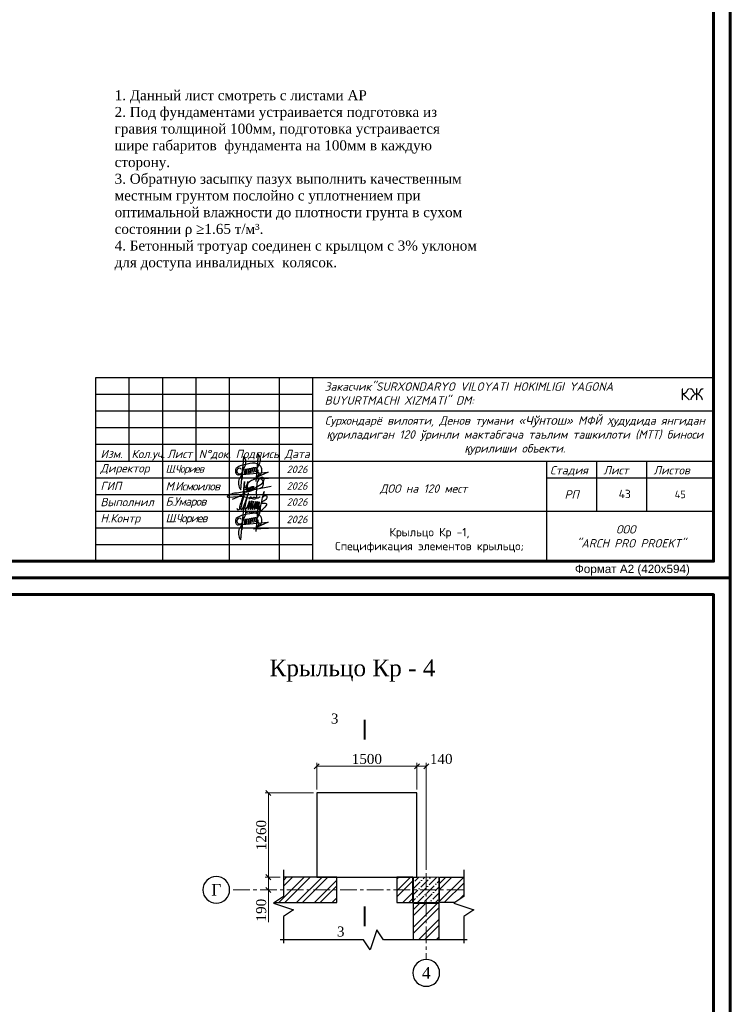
# Model space of a CAD drawing. Header units: millimetres. Extents: x 2063114 to 14983986, y -126020516 to 213791.
# Tile 29 of 256: x 2358509 to 2379792, y -1717764 to -1688291. Entities that reach past the tile are written whole.
import ezdxf
from ezdxf.enums import TextEntityAlignment as Align

# ---------------------------------------------------------------- set-up
doc = ezdxf.new("R2010")
doc.units = ezdxf.units.MM
doc.linetypes.add('CENTERX2', pattern=[4, 2.5, -0.5, 0.5, -0.5])
doc.layers.get('Defpoints').update_dxf_attribs({"color": 6, "lineweight": 35})
doc.layers.add('000000000', color=7, linetype='Continuous')
doc.layers.add('_print', color=6, linetype='Continuous', lineweight=60, plot=False)
for name, color, linetype, lineweight in [('KOLONNNA', 1, 'Continuous', 50), ('АСО-оси', 24, 'CENTERX2', 20), ('выноски', 250, 'Continuous', 30), ('план', 7, 'Continuous', 20)]:
    doc.layers.add(name, color=color, linetype=linetype, lineweight=lineweight)
doc.styles.add('GOST 2.304', font='isocpeur.ttf', dxfattribs={"oblique": 15})
doc.styles.add('PDF ISOCPEUR', font='isocpeur.ttf')
doc.styles.add('RUSS', font='russ', dxfattribs={"width": 0.75})
doc.styles.get("Standard").update_dxf_attribs({"font": 'arial.ttf'})
doc.styles.add('TIMES', font='times.ttf')
doc.styles.add('Times New Roman', font='times.ttf')
doc.styles.add('V@ler@Live', font='isocpeui.ttf')
doc.dimstyles.new('Миржалол100', dxfattribs={"dimtxt": 300, "dimasz": 150, "dimexe": 100, "dimexo": 100, "dimgap": 63, "dimtad": 1, "dimdec": 0, "dimtxsty": 'Times New Roman', "dimblk": 'OBLIQUE', "dimcen": 100, "dimclrd": 256, "dimclre": 256, "dimclrt": 256, "dimadec": 0, "dimazin": 0, "dimtfac": 1, "dimtdec": 0, "dimtmove": 1, "dimatfit": 3, "dimfxl": 800, "dimlwd": 13, "dimlwe": 13, "dimarcsym": 0})

# ---------------------------------------------------------------- blocks, each defined once
blk = doc.blocks.new('MARK-POM')
at = {"linetype": 'Continuous'}
blk.add_circle((0, 0), 4, dxfattribs=at)
at = {"linetype": 'Continuous', "style": 'RUSS', "width": 0.75}
blk.add_attdef('ЌЋЊ…ђ', text='', height=3.5, dxfattribs=at).set_placement((0, 0), align=Align.MIDDLE)
blk = doc.blocks.new('_Oblique')
at = {"color": 0, "linetype": 'ByBlock', "lineweight": -2}
blk.add_line((-0.5, -0.5), (0.5, 0.5), dxfattribs=at)
blk = doc.blocks.new('*D1289')
at = {"linetype": 'Continuous', "lineweight": 13, "ltscale": 300, "transparency": 16777216}
for p, q in [((2367407, -1711338), (2367407, -1710538)), ((2370407, -1711338), (2370407, -1710538)), ((2370407, -1710638), (2367407, -1710638))]:
    blk.add_line(p, q, dxfattribs=at)
at = {"layer": 'Defpoints', "color": 0, "lineweight": 30, "ltscale": 300, "transparency": 16777216}
for p in [(2367407, -1710638), (2367407, -1711438), (2370407, -1711438)]:
    blk.add_point(p, dxfattribs=at)
at = {"lineweight": 13, "ltscale": 300, "transparency": 16777216, "xscale": 150, "yscale": 150, "zscale": 150, "rotation": 180}
blk.add_blockref('_Oblique', (2367407, -1710638), dxfattribs=at)
at = {"lineweight": 13, "ltscale": 300, "transparency": 16777216, "xscale": 150, "yscale": 150, "zscale": 150}
blk.add_blockref('_Oblique', (2370407, -1710638), dxfattribs=at)
at = {"ltscale": 300, "transparency": 16777216, "insert": (2368907, -1710422), "char_height": 300, "attachment_point": 5, "style": 'Times New Roman'}
blk.add_mtext('1500', dxfattribs=at)
blk = doc.blocks.new('*D1244')
at = {"linetype": 'Continuous', "lineweight": 13, "ltscale": 300, "transparency": 16777216}
for p, q in [((2370407, -1711338), (2370407, -1710538)), ((2370687, -1713738), (2370687, -1710538)), ((2370407, -1710638), (2370687, -1710638))]:
    blk.add_line(p, q, dxfattribs=at)
at = {"layer": 'Defpoints', "color": 0, "lineweight": 30, "ltscale": 300, "transparency": 16777216}
for p in [(2370687, -1710638), (2370407, -1711438), (2370687, -1713838)]:
    blk.add_point(p, dxfattribs=at)
at = {"lineweight": 13, "ltscale": 300, "transparency": 16777216, "xscale": 150, "yscale": 150, "zscale": 150, "rotation": 180}
blk.add_blockref('_Oblique', (2370407, -1710638), dxfattribs=at)
at = {"lineweight": 13, "ltscale": 300, "transparency": 16777216, "xscale": 150, "yscale": 150, "zscale": 150}
blk.add_blockref('_Oblique', (2370687, -1710638), dxfattribs=at)
at = {"ltscale": 300, "transparency": 16777216, "insert": (2371133, -1710422), "char_height": 300, "attachment_point": 5, "style": 'Times New Roman'}
blk.add_mtext('140', dxfattribs=at)
blk = doc.blocks.new('*D1245')
at = {"linetype": 'Continuous', "lineweight": 13, "ltscale": 300, "transparency": 16777216}
for p, q in [((2367307, -1711438), (2365859, -1711438)), ((2365959, -1711438), (2365959, -1713958)), ((2366307, -1713958), (2365859, -1713958))]:
    blk.add_line(p, q, dxfattribs=at)
at = {"layer": 'Defpoints', "color": 0, "lineweight": 30, "ltscale": 300, "transparency": 16777216}
for p in [(2367407, -1711438), (2365959, -1713958), (2366407, -1713958)]:
    blk.add_point(p, dxfattribs=at)
at = {"lineweight": 13, "ltscale": 300, "transparency": 16777216, "xscale": 150, "yscale": 150, "zscale": 150}
for p, rotation in [((2365959, -1711438), 90), ((2365959, -1713958), 270)]:
    blk.add_blockref('_Oblique', p, dxfattribs=dict(at, rotation=rotation))
at = {"ltscale": 300, "transparency": 16777216, "insert": (2365744, -1712698), "char_height": 300, "attachment_point": 5, "rotation": 90, "style": 'Times New Roman'}
blk.add_mtext('1260', dxfattribs=at)
blk = doc.blocks.new('*D1246')
at = {"linetype": 'Continuous', "lineweight": 13, "ltscale": 300, "transparency": 16777216}
for p, q in [((2366307, -1713958), (2365859, -1713958)), ((2365959, -1713958), (2365959, -1714338)), ((2365959, -1715307), (2365959, -1714338))]:
    blk.add_line(p, q, dxfattribs=at)
at = {"layer": 'Defpoints', "color": 0, "lineweight": 30, "ltscale": 300, "transparency": 16777216}
for p in [(2366407, -1713958), (2365959, -1714338), (2365959, -1714338)]:
    blk.add_point(p, dxfattribs=at)
at = {"lineweight": 13, "ltscale": 300, "transparency": 16777216, "xscale": 150, "yscale": 150, "zscale": 150}
for p, rotation in [((2365959, -1713958), 90), ((2365959, -1714338), 270)]:
    blk.add_blockref('_Oblique', p, dxfattribs=dict(at, rotation=rotation))
at = {"ltscale": 300, "transparency": 16777216, "insert": (2365743, -1714946), "char_height": 300, "attachment_point": 5, "rotation": 90, "style": 'Times New Roman'}
blk.add_mtext('190', dxfattribs=at)
blk = doc.blocks.new('*U1590')
at = {"color": 0, "ltscale": 25}
blk.add_lwpolyline([(-59400, 42000), (0, 42000), (0, 0), (-59400, 0)], close=True, dxfattribs=at)
at = {"color": 0, "lineweight": 60, "ltscale": 25}
blk.add_lwpolyline([(-57400, 41500), (-500, 41500), (-500, 500), (-57400, 500)], close=True, dxfattribs=at)
at = {"color": 0, "insert": (-2932, 396), "char_height": 250, "width": 4526.16, "attachment_point": 2}
blk.add_mtext('Формат А2 (420х594)', dxfattribs=at)
blk = doc.blocks.new('A$Ceb54b23e')
at = {"color": 5, "lineweight": 30, "ltscale": 0.1}
for p, q in [((-12.57, -11.1), (7.26, -9.39)), ((7.26, -9.39), (-2.6, -13.87)), ((-2.6, -13.87), (7.49, -13.43))]:
    blk.add_line(p, q, dxfattribs=at)
at = {"color": 5, "lineweight": 30, "ltscale": 0.1, "flags": 128}
for points in [[(-10.2, -9.67), (-8.52, -5.97, 0.342251), (-9.14, 1.03), (-10.34, -14.39)], [(-1.14, -9.14), (1.12, -4.18, 0.342251), (0.5, 2.82), (-0.93, -15.6)], [(-9.81, -10.51), (-11.91, -13.54, 0.28279), (-11, -21.19), (-9.61, -5.79)], [(-3.64, -9.64), (-3.19, -6.88, -0.681159), (-1.98, -6.62), (-2.37, -9.26)], [(-2.41, -9.53), (-1.96, -6.76, -0.681159), (-0.75, -6.5), (-1.14, -9.14)], [(-9.81, -10.51), (-9.44, -8.24, -0.681159), (-8.23, -7.98), (-8.62, -10.62)], [(-8.62, -10.63), (-8.17, -7.86, -0.681159), (-6.97, -7.6), (-7.35, -10.24)], [(-7.4, -10.51), (-6.95, -7.75, -0.681159), (-5.74, -7.48), (-6.13, -10.13)], [(-6.15, -10.27), (-5.7, -7.5, -0.681159), (-4.49, -7.24), (-4.88, -9.88)], [(-4.9, -10.02), (-4.45, -7.25, -0.681159), (-3.25, -6.99), (-3.63, -9.64)]]:
    blk.add_lwpolyline(points, format="xyb", dxfattribs=at)
at = {"color": 5, "lineweight": 30, "ltscale": 0.1}
for centre, radius, start, end in [((-6.97, -15.76), 11.45, 107.92907, 128.55015), ((4.48, -62.51), 59.56, 97.39589, 104.56598), ((-2.27, -9.29), 5.91, 38.72853, 98.93361), ((-1.42, -8.11), 4.53, 347.3913, 33.89819), ((-11.53, -8.6), 3.14, 145.20054, 214.39775), ((-12.85, -9.67), 1.46, 208.97145, 280.81106), ((-11.81, -8.63), 1.91, 91.31881, 327.17595), ((-11.74, -7.9), 1.19, 28.74852, 95.44504), ((0.01, -8.8), 3.01, 257.73222, 354.12117), ((-0.18, -10.53), 1.3, 249.35584, 101.75822), ((-0.31, -8.48), 0.874, 261.08847, 90.02558)]:
    blk.add_arc(centre, radius, start, end, dxfattribs=at)
blk = doc.blocks.new('0651961')
at = {"color": 5, "lineweight": 30, "ltscale": 5}
for points in [[(5137317, -541320, 0.271575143), (5382614, -248941, 0.271575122), (5247219, 107884, 0.163915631), (4609277, 40182, 0.081414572), (4339755, -141506, 0.081414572), (4142343, -399733, 0.548265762), (4316023, -672030, 0.017700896), (4712274, -564290), (5289922, -193920, 0.255039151), (5420947, 170315, 0.238092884), (5234407, 214137, 0.253493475), (4912304, -193484), (4857022, -909949, -0.067784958), (4891110, -1058859, -0.066120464), (4884797, -1207770, -0.258807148), (4704209, -1307956, -0.042146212), (4668516, -1304942), (3851592, -1120468), (2972301, -1180746, -0.190988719), (2886198, -1173851, -0.190988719), (2828209, -1109833, -0.085970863), (3157608, -918703, -0.085970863), (3532102, -849502), (5902229, -394466)], [(3206207, -1307066), (3867804, -1032897, 0.281152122), (3971617, -862869), (4043335, -58764), (3989253, -665135), (4215347, -579925), (4274470, -57353), (4189082, -812073)]]:
    blk.add_lwpolyline(points, format="xyb", dxfattribs=at)
for points in [[(4222872, -513416), (4189082, -812073), (4309366, -773304), (4343156, -474647)], [(4343156, -474647), (4309366, -773304), (4429650, -734535), (4463439, -435878)], [(4463439, -435878), (4429650, -734535), (4549933, -695766), (4583723, -397109)], [(4583723, -397109), (4549933, -695766), (4670217, -656997), (4700833, -397440)]]:
    blk.add_lwpolyline(points, dxfattribs=at)
blk = doc.blocks.new('A$Cb977a79e')
at = {"color": 5, "lineweight": 30}
blk.add_open_spline([(548, 429), (550, 418), (553, 396), (564, 386), (626, 392), (622, 434), (622, 479), (756, 865), (734, 788), (778, 927), (614, 357), (673, 405), (701, 400), (861, 828), (836, 827), (737, 402), (763, 392), (806, 405), (896, 676), (874, 574), (827, 388), (858, 386), (956, 684), (927, 558), (885, 387), (915, 386), (1002, 672), (972, 547), (933, 386), (970, 387), (1059, 660), (1027, 538), (996, 387), (1026, 387), (1102, 661), (1078, 532), (1060, 451), (1065, 379), (1062, 539), (1106, 661), (1046, 399), (1086, 399), (1148, 656), (1126, 536), (1112, 402), (1114, 395), (1144, 650), (1127, 544), (1104, 380), (1143, 413), (1160, 420), (1127, 264), (1135, 291), (1269, 919), (1263, 846), (1236, 770), (1216, 677), (1243, 753), (1339, 783), (1342, 676), (1241, 606), (1144, 555), (1313, 575), (1358, 512), (1212, 380), (1139, 314)], degree=3, knots=[0, 0, 0, 0, 1, 2, 3, 4, 5, 6, 7, 7.047701, 8, 9, 10, 11, 11.055697, 12, 13, 14, 15, 16, 17, 18, 19, 20, 21, 22, 23, 24, 25, 26, 27, 28, 29, 30, 31, 32, 33, 34, 35, 36, 37, 38, 39, 40, 41, 42, 43, 44, 45, 45.157491, 45.43525, 46, 47, 48, 49, 50, 51, 52, 53, 54, 55, 56, 57, 58, 59, 59, 59, 59], dxfattribs=at)
for points in [[(876, 664), (884, 753), (933, 709), (966, 688), (1004, 756), (1083, 670), (1156, 738)], [(801, 313), (838, 358), (886, 314), (919, 292), (958, 361), (1036, 275), (1100, 346)]]:
    blk.add_open_spline(points, degree=3, dxfattribs=at)
blk = doc.blocks.new('shtammp')
for p, q in [((2284257, -164060), (2302757, -164060)), ((2284257, -169560), (2284257, -164060)), ((2285257, -166560), (2285257, -164060)), ((2286257, -169560), (2286257, -164060)), ((2287257, -166560), (2287257, -164060)), ((2288257, -169560), (2288257, -164060)), ((2289757, -169560), (2289757, -164060)), ((2290757, -169560), (2290757, -164060)), ((2302757, -164060), (2302757, -169560)), ((2290757, -165060), (2302757, -165060)), ((2284257, -166060), (2290757, -166060)), ((2284257, -166560), (2290757, -166560)), ((2290757, -166560), (2302757, -166560)), ((2297757, -166560), (2297757, -169560)), ((2299257, -168060), (2299257, -166560)), ((2300757, -168060), (2300757, -166560)), ((2297757, -167060), (2302757, -167060)), ((2290757, -168060), (2302757, -168060)), ((2284257, -169560), (2302757, -169560))]:
    blk.add_line(p, q)
for points in [[(2284257, -164560), (2290757, -164560)], [(2284257, -165060), (2290757, -165060)], [(2284257, -165560), (2290757, -165560)], [(2284257, -167060), (2290757, -167060)], [(2284257, -167560), (2290757, -167560)], [(2284257, -168060), (2290757, -168060)], [(2284257, -168560), (2290757, -168560)], [(2284257, -169060), (2290757, -169060)]]:
    blk.add_lwpolyline(points)
at = {"ltscale": 100, "xscale": 44.85990809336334, "yscale": 44.85990809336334, "zscale": 44.85990809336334}
for p in [(2289092, -166472), (2289092, -167972)]:
    blk.add_blockref('A$Ceb54b23e', p, dxfattribs=at)
at = {"xscale": 0.0004276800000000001, "yscale": 0.0004276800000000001, "zscale": 0.0004276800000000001}
blk.add_blockref('0651961', (2286977, -167145), dxfattribs=at)
at = {"ltscale": 25, "xscale": 1.13408174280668, "yscale": 1.13408174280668, "zscale": 1.13408174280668}
blk.add_blockref('A$Cb977a79e', (2287861, -168457), dxfattribs=at)
at = {"style": 'GOST 2.304', "oblique": 15}
for s, p in [('Изм.   ', (2284395, -166473)), ('Кол.уч.', (2285323, -166473)), ('Лист', (2286391, -166473)), ('N%%dдок.', (2287337, -166475)), ('Подпись', (2288441, -166473)), ('Дата', (2289909, -166473)), ('Лист  ', (2299457, -166960)), ('Листов ', (2300957, -166960))]:
    blk.add_text(s, height=250, dxfattribs=at).set_placement(p)
at = {"style": 'GOST 2.304', "oblique": 15, "width": 1.019608}
blk.add_text('Стадия ', height=250, dxfattribs=at).set_placement((2297857, -166960), (2299157, -166960), align=Align.FIT)
at = {"style": 'GOST 2.304', "oblique": 15}
blk.add_text('РП', height=250, dxfattribs=at).set_placement((2298507, -167560), align=Align.MIDDLE)
at = {"style": 'GOST 2.304'}
for s, insert, char_height, width, attachment_point in [('{\\C256;\\c0;Закасчик"SURXONDARYO VILOYATI HOKIMLIGI YAGONA BUYURTMACHI XIZMATI" DM:}', (2291109, -164539), 250, 10736.65, 4), ('{\\C250;\\c2432280;Сурхондарё вилояти, Денов тумани «\\fArial|b0|i0|c204|p34;Чўнтош\\fISOCPEUR|b0|i0|c204|p34;» МФЙ \\fArial|b0|i0|c204|p34;ҳ\\fISOCPEUR|b0|i0|c204|p34;удудида янгидан \\fArial|b0|i0|c204|p34;қ\\fISOCPEUR|b0|i0|c204|p34;уриладиган 120 ўринли мактабгача таълим ташкилоти (МТТ) биноси \\fArial|b0|i0|c204|p34;қ\\fISOCPEUR|b0|i0|c204|p34;урилиши объекти.}', (2296806, -165801), 250, 11430.2, 5), ('2026', (2290281, -166810), 225, 900, 5), ('2026', (2290281, -167307), 225, 900, 5), ('2026', (2290281, -167787), 225, 900, 5), ('2026', (2290281, -168308), 225, 900, 5), ('ООО\\P  "ARCH PRO PROEKT" ', (2300128, -168814), 250, 5588.09, 5)]:
    blk.add_mtext(s, dxfattribs=dict(at, insert=insert, char_height=char_height, width=width, attachment_point=attachment_point))
at = {"linetype": 'Continuous', "char_height": 225, "style": 'PDF ISOCPEUR'}
for s, insert, width, attachment_point in [('{\\H1.6x;КЖ }', (2302457, -164560), 11400, 6), ('45', (2301757, -167560), 1900, 5)]:
    blk.add_mtext(s, dxfattribs=dict(at, insert=insert, width=width, attachment_point=attachment_point))
at = {"attachment_point": 4, "style": 'GOST 2.304'}
for s, insert, char_height in [('Директор', (2284393, -166810), 250), ('{\\T0.8;\\C7;Ш.Чориев}', (2286344, -166823), 230), ('ГИП', (2284393, -167307), 250), ('{\\T0.9;М.Исмоилов }', (2286344, -167314), 250), ('{\\C256;\\c0;ДОО на 120 мест}', (2292765, -167410), 250), ('Выполнил', (2284393, -167787), 250), ('{\\T0.9;Б.Умаров}', (2286344, -167805), 250), ('Н.Контр', (2284393, -168308), 250), ('{\\T0.8;\\C7;Ш.Чориев}', (2286344, -168302), 250)]:
    blk.add_mtext(s, dxfattribs=dict(at, insert=insert, char_height=char_height))

msp = doc.modelspace()

# ---------------------------------------------------------------- hatches: boundary and pattern name
at = {"ltscale": 100}
h = msp.add_hatch(dxfattribs=at)
h.set_pattern_fill('ANSI32', color=256, scale=1000)
h.set_pattern_definition([(45, (5671943.14, 899401.24), (-265.165043, 265.165043), []), (45, (5672119.9, 899401.24), (-265.165043, 265.165043), [])])
h.paths.add_polyline_path([(2370286.89061, -1713957.57893), (2369806.89061, -1713957.57893), (2369806.89061, -1714717.57893), (2370286.89061, -1714717.57893)])
h.paths.add_polyline_path([(2370306.89061, -1715837.57893), (2371066.89061, -1715837.57893), (2371066.89061, -1714737.57893), (2370306.89061, -1714737.57893)])
h.paths.add_polyline_path([(2371536.89061, -1714717.57893), (2371806.89061, -1714537.57893), (2371806.89061, -1713957.57893), (2371086.89061, -1713957.57893), (2371086.89061, -1714717.57893)])
h.paths.add_polyline_path([(2366406.89061, -1714537.57893), (2366136.89061, -1714717.57893), (2368006.89061, -1714717.57893), (2368006.89061, -1713957.57893), (2366406.89061, -1713957.57893)])
at = {"lineweight": 20}
h = msp.add_hatch(dxfattribs=at)
h.set_pattern_fill('ANSI36', color=251, scale=40)
h.set_pattern_definition([(45, (-43889561.1, -38425456.22), (67.3519209, 246.95704333), [317.5, -63.5, 0, -63.5])])
h.paths.add_polyline_path([(2370306.89061, -1713957.57893), (2371066.89061, -1713957.57893), (2371066.89061, -1714717.57893), (2370306.89061, -1714717.57893)])

# ---------------------------------------------------------------- linework, layer by layer
at = {"linetype": 'ByBlock'}
for points in [[(2368836.5207, -1709846.32772, 60, 60, 0), (2368836.5207, -1709246.32772, 60, 60, 0), (2368836.5207, -1709446.32772, 0, 80, 0), (2368436.5207, -1709446.32772, 0, 0, 0), (2367836.5207, -1709446.32772, 0, 0, 0)], [(2368836.5207, -1714834.38885, 60, 60, 0), (2368836.5207, -1715434.38885, 60, 60, 0), (2368836.5207, -1715234.38885, 0, 80, 0), (2368436.5207, -1715234.38885, 0, 0, 0), (2367836.5207, -1715234.38885, 0, 0, 0)]]:
    msp.add_lwpolyline(points, format="xyseb", dxfattribs=at)
at = {"ltscale": 100}
for points in [[(2366136.89061, -1714717.57893), (2368006.89061, -1714717.57893), (2368006.89061, -1713957.57893), (2366406.89061, -1713957.57893)], [(2371536.89061, -1714717.57893), (2371086.89061, -1714717.57893), (2371086.89061, -1713957.57893), (2371806.89061, -1713957.57893)], [(2370306.89061, -1715837.57893), (2370306.89061, -1714737.57893), (2371066.89061, -1714737.57893), (2371066.89061, -1715837.57893)]]:
    msp.add_lwpolyline(points, dxfattribs=at)
msp.add_lwpolyline([(2369806.89061, -1714717.57893), (2370286.89061, -1714717.57893), (2370286.89061, -1713957.57893), (2369806.89061, -1713957.57893)], close=True, dxfattribs=at)
at = {"layer": '000000000', "lineweight": 30}
msp.add_lwpolyline([(2367406.89061, -1713954.75216), (2370406.89061, -1713954.75216), (2370406.89061, -1711437.57893), (2367406.89061, -1711437.57893)], close=True, dxfattribs=at)
at = {"layer": '_print', "ltscale": 100}
for points in [[(2379792.08613, -1705001.43901), (2320392.08613, -1705001.43901), (2320392.08613, -1663001.43901), (2379792.08613, -1663001.43901)], [(2379792.08613, -1747001.43901), (2320392.08613, -1747001.43901), (2320392.08613, -1705001.43901), (2379792.08613, -1705001.43901)]]:
    msp.add_lwpolyline(points, close=True, dxfattribs=at)
at = {"layer": 'KOLONNNA', "color": 0, "lineweight": 20, "ltscale": 100}
msp.add_lwpolyline([(2370306.89061, -1713957.57893), (2371066.89061, -1713957.57893), (2371066.89061, -1714717.57893), (2370306.89061, -1714717.57893)], close=True, dxfattribs=at)
at = {"layer": 'АСО-оси', "color": 7, "ltscale": 200}
for p, q in [((2370686.89061, -1713837.57893), (2370686.89061, -1716424.1922)), ((2371806.89061, -1714337.57893), (2364797.25187, -1714337.57893))]:
    msp.add_line(p, q, dxfattribs=at)
at = {"layer": 'выноски', "color": 0, "linetype": 'ByBlock'}
for points in [[(2366406.89061, -1713737.57893), (2366406.89061, -1714537.57893), (2366106.89061, -1714737.57893), (2366706.89061, -1714937.57893), (2366406.89061, -1715137.57893), (2366406.89061, -1715937.57893)], [(2371806.89061, -1713737.57893), (2371806.89061, -1714537.57893), (2371506.89061, -1714737.57893), (2372106.89061, -1714937.57893), (2371806.89061, -1715137.57893), (2371806.89061, -1715937.57893)], [(2371906.89061, -1715837.57893), (2369406.89061, -1715837.57893), (2369206.89061, -1715537.57893), (2369006.89061, -1716137.57893), (2368806.89061, -1715837.57893), (2366306.89061, -1715837.57893)]]:
    msp.add_lwpolyline(points, dxfattribs=at)

# ---------------------------------------------------------------- block references
for name, p in [('*U1590', (2379792.08613, -1705001.43901)), ('shtammp', (76534.83464, -1534941.75506)), ('*U1590', (2379792.08613, -1747001.43901))]:
    msp.add_blockref(name, p)
at = {"ltscale": 200}
ref = msp.add_blockref('MARK-POM', (2364397.25187, -1714337.57893), dxfattribs=dict(at, xscale=-100, yscale=100, zscale=100))
ref.add_attrib('ЌЋЊ…ђ', 'Г', dxfattribs={"color": 0, "linetype": 'Continuous', "height": 350, "style": 'TIMES'}).set_placement((2364397.25187, -1714337.57893), align=Align.MIDDLE_CENTER)
ref = msp.add_blockref('MARK-POM', (2370686.89061, -1716824.1922), dxfattribs=dict(at, xscale=-100, yscale=100, zscale=100))
ref.add_attrib('ЌЋЊ…ђ', '4', dxfattribs={"color": 0, "linetype": 'Continuous', "height": 350, "style": 'TIMES'}).set_placement((2370686.89061, -1716824.1922), align=Align.MIDDLE_CENTER)

# ---------------------------------------------------------------- texts
at = {"ltscale": 300, "style": 'Times New Roman'}
msp.add_text('3', height=300, dxfattribs=at).set_placement((2368054.71617, -1709360.23041), align=Align.RIGHT)
msp.add_text('3', height=300, dxfattribs=at).set_placement((2368236.5207, -1715434.38885), align=Align.TOP_RIGHT)
at = {"ltscale": 30, "insert": (2335755.5632, -1688878.01981), "char_height": 500, "attachment_point": 1, "style": 'Times New Roman'}
msp.add_mtext_dynamic_manual_height_columns('\\pi73.84058;3 - 3', width=1409.7575758, gutter_width=12.5, heights=[0], dxfattribs=at)
at = {"ltscale": 300, "insert": (2361352.81843, -1690402.00413), "char_height": 300, "width": 10840.4340794, "attachment_point": 1, "style": 'Times New Roman'}
msp.add_mtext('1. Данный лист смотреть c листами AP\\P2. Под фундаментами устраивается подготовка из гравия толщиной 100мм, подготовка устраивается шире габаритов  фундамента на 100мм в каждую сторону.\\P3. Обратную засыпку пазух выполнить качественным местным грунтом послойно с уплотнением при оптимальной влажности до плотности грунта в сухом состоянии ρ ≥1.65 т/м³.\\P4. {\\C7;Бетонный тротуар соединен с крылцом с 3% уклоном для доступа инвалидных  колясок.}', dxfattribs=at)
at = {"color": 7, "lineweight": 30, "insert": (2370780.0428, -1703872.57035), "char_height": 250, "width": 7000, "attachment_point": 5}
msp.add_mtext('{\\fISOCPEUR|b0|i0|c204|p34;\\C256;Крыльцо Кр -1, \\PСпецификация элементов крыльцо\\fISOCPEUR|b0|i0|c0|p34;;}', dxfattribs=at)
at = {"lineweight": -3, "insert": (2368476.44101, -1707775.39816), "char_height": 500, "width": 7916.8642286, "attachment_point": 5, "style": 'Times New Roman'}
msp.add_mtext('Крыльцо Кр - 4 ', dxfattribs=at)
at = {"layer": 'план', "color": 1, "linetype": 'Continuous', "lineweight": 20, "ltscale": 300, "insert": (2376447.73973, -1702362.69629), "char_height": 250, "width": 312.0384632, "attachment_point": 1, "style": 'V@ler@Live'}
msp.add_mtext('{\\fISOCPEUR|b0|i0|c204|p34;\\C256;43}', dxfattribs=at)

# ---------------------------------------------------------------- dimensions: what is measured, and where the dimension line sits
at = {"ltscale": 300}
dim = msp.add_linear_dim(base=(2367406.89061, -1710637.56214), p1=(2370406.89061, -1711437.57893), p2=(2367406.89061, -1711437.57893), dimstyle='Миржалол100', override={"dimtxt": 300, "dimlfac": 0.5, "dimtxsty": 'Times New Roman', "dimclrt": 256}, dxfattribs=at)
dim.commit()
dim.dimension.update_dxf_attribs({"geometry": '*D1289', "text_midpoint": (2368906.89061, -1710421.96661)})
dim = msp.add_linear_dim(base=(2370686.89061, -1710637.56214), p1=(2370406.89061, -1711437.57893), p2=(2370686.89061, -1713837.57893), dimstyle='Миржалол100', override={"dimtxt": 300, "dimlfac": 0.5, "dimtxsty": 'Times New Roman', "dimclrt": 256}, dxfattribs=at)
dim.commit()
dim.dimension.update_dxf_attribs({"geometry": '*D1244', "text_midpoint": (2371133.21091, -1710637.56214), "dimtype": 160})
dim = msp.add_linear_dim(base=(2365959.41199, -1713957.57893), p1=(2367406.89061, -1711437.57893), p2=(2366406.89061, -1713957.57893), angle=90, dimstyle='Миржалол100', override={"dimtxt": 300, "dimlfac": 0.5, "dimtxsty": 'Times New Roman', "dimclrt": 256}, dxfattribs=at)
dim.commit()
dim.dimension.update_dxf_attribs({"geometry": '*D1245', "text_midpoint": (2365743.81646, -1712697.57893)})
dim = msp.add_linear_dim(base=(2365959.41199, -1714337.57893), p1=(2366406.89061, -1713957.57893), p2=(2365959.41199, -1714337.57893), angle=90, dimstyle='Миржалол100', override={"dimlfac": 0.5}, dxfattribs=at)
dim.commit()
dim.dimension.update_dxf_attribs({"geometry": '*D1246', "text_midpoint": (2365959.41199, -1714946.0298), "dimtype": 160})

doc.saveas('drawing.dxf')
